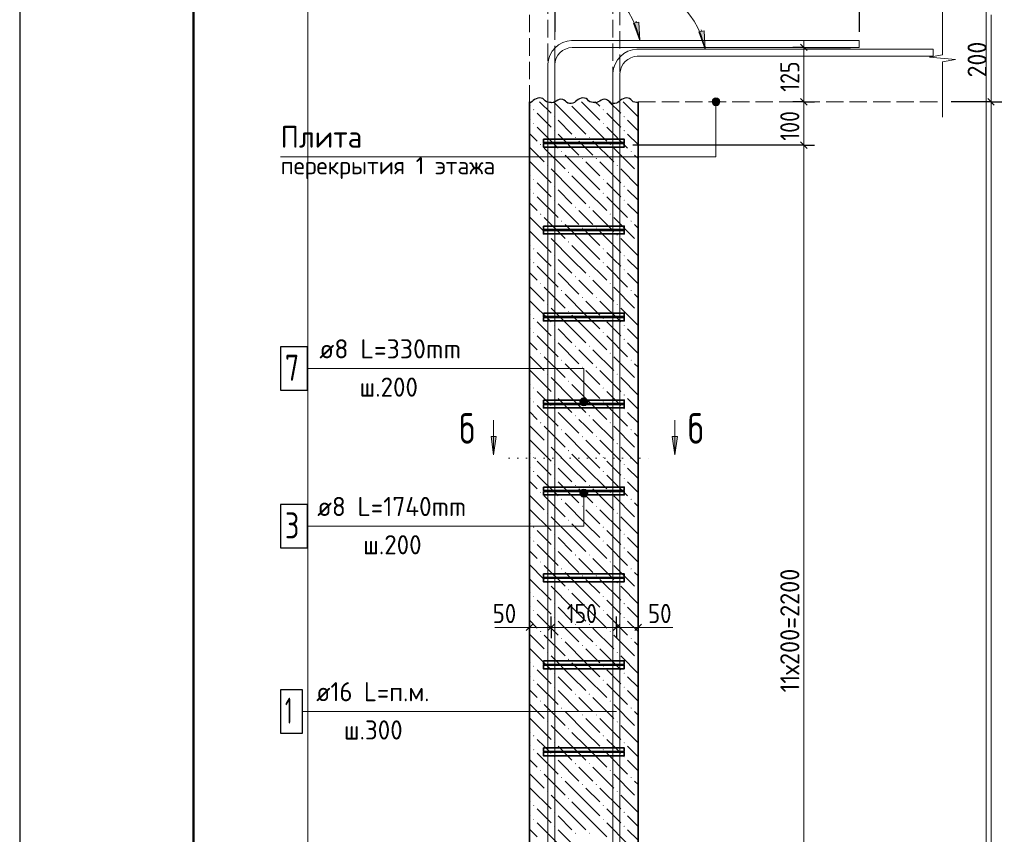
# Model space of a CAD drawing. Header units: millimetres. Extents: x 0 to 42000, y 0 to 29700.
# Tile 5 of 12: x 0 to 11320, y 15527 to 24895. Entities that reach past the tile are written whole.
import ezdxf

# ---------------------------------------------------------------- set-up
doc = ezdxf.new("R2010")
doc.units = ezdxf.units.MM
doc.linetypes.add('______2', pattern=[270, 200, -70])
doc.linetypes.add('______9', pattern=[100, 0, -100])
for name, color, linetype, lineweight in [('S1 Продольная арматура', 52, 'Continuous', 25), ('Standard', 7, 'Continuous', 25), ('ЖБ Перекрытие верхний уровень', 7, 'Continuous', 18), ('Затяжка', 52, 'Continuous', 25), ('Позиционная метка диаметр_ шаг', 7, 'Continuous', 13), ('Позиционная метка линия выноска', 7, 'Continuous', 13), ('Примечания', 7, 'Continuous', 13), ('Размерная выноска', 7, 'Continuous', 13), ('Размерная линия_ общее', 7, 'Continuous', 13), ('Узлы символ', 7, 'Continuous', 25), ('Хомут', 52, 'Continuous', 25)]:
    doc.layers.add(name, color=color, linetype=linetype, lineweight=lineweight)
doc.layers.add('ЖБ Пилон', color=7, linetype='______2', lineweight=13, true_color=0xa0a0a0)
doc.styles.add('ISOCPEUR', font='txt')

msp = doc.modelspace()

# ---------------------------------------------------------------- hatches: boundary and pattern name
at = {"layer": 'ЖБ Пилон', "linetype": 'Continuous', "lineweight": 18, "transparency": 33554687}
for points in [[(6303, 23939), (6310, 23946), (6316, 23939), (6310, 23933)], [(7103, 23939), (7110, 23946), (7111, 23944), (7111, 23934), (7110, 23933)], [(5903, 23859), (5910, 23866), (5916, 23859), (5910, 23853)], [(6143, 23779), (6150, 23786), (6156, 23779), (6150, 23773)], [(6703, 23859), (6710, 23866), (6716, 23859), (6710, 23853)], [(6943, 23779), (6950, 23786), (6956, 23779), (6950, 23773)], [(5903, 23699), (5910, 23706), (5916, 23699), (5910, 23693)], [(6703, 23699), (6710, 23706), (6716, 23699), (6710, 23693)], [(6143, 23619), (6150, 23626), (6156, 23619), (6150, 23613)], [(6943, 23619), (6950, 23626), (6956, 23619), (6950, 23613)], [(5983, 23459), (5990, 23466), (5996, 23459), (5990, 23453)], [(6383, 23539), (6390, 23546), (6396, 23539), (6390, 23533)], [(6543, 23539), (6550, 23546), (6556, 23539), (6550, 23533)], [(6783, 23459), (6790, 23466), (6796, 23459), (6790, 23453)], [(6223, 23379), (6230, 23386), (6236, 23379), (6230, 23373)], [(7023, 23379), (7030, 23386), (7036, 23379), (7030, 23373)], [(6063, 23219), (6070, 23226), (6076, 23219), (6070, 23213)], [(6463, 23299), (6470, 23306), (6476, 23299), (6470, 23293)], [(6623, 23299), (6630, 23306), (6636, 23299), (6630, 23293)], [(6863, 23219), (6870, 23226), (6876, 23219), (6870, 23213)], [(6303, 23139), (6310, 23146), (6316, 23139), (6310, 23133)], [(7103, 23139), (7110, 23146), (7111, 23144), (7111, 23134), (7110, 23133)], [(5903, 23059), (5910, 23066), (5916, 23059), (5910, 23053)], [(6143, 22979), (6150, 22986), (6156, 22979), (6150, 22973)], [(6703, 23059), (6710, 23066), (6716, 23059), (6710, 23053)], [(6943, 22979), (6950, 22986), (6956, 22979), (6950, 22973)], [(5903, 22899), (5910, 22906), (5916, 22899), (5910, 22893)], [(6703, 22899), (6710, 22906), (6716, 22899), (6710, 22893)], [(6143, 22819), (6150, 22826), (6156, 22819), (6150, 22813)], [(6943, 22819), (6950, 22826), (6956, 22819), (6950, 22813)], [(5983, 22659), (5990, 22666), (5996, 22659), (5990, 22653)], [(6383, 22739), (6390, 22746), (6396, 22739), (6390, 22733)], [(6543, 22739), (6550, 22746), (6556, 22739), (6550, 22733)], [(6783, 22659), (6790, 22666), (6796, 22659), (6790, 22653)], [(6223, 22579), (6230, 22586), (6236, 22579), (6230, 22573)], [(7023, 22579), (7030, 22586), (7036, 22579), (7030, 22573)], [(6063, 22419), (6070, 22426), (6076, 22419), (6070, 22413)], [(6463, 22499), (6470, 22506), (6476, 22499), (6470, 22493)], [(6623, 22499), (6630, 22506), (6636, 22499), (6630, 22493)], [(6863, 22419), (6870, 22426), (6876, 22419), (6870, 22413)], [(6303, 22339), (6310, 22346), (6316, 22339), (6310, 22333)], [(7103, 22339), (7110, 22346), (7111, 22344), (7111, 22334), (7110, 22333)], [(5903, 22259), (5910, 22266), (5916, 22259), (5910, 22253)], [(6703, 22259), (6710, 22266), (6716, 22259), (6710, 22253)], [(5903, 22099), (5910, 22106), (5916, 22099), (5910, 22093)], [(6143, 22179), (6150, 22186), (6156, 22179), (6150, 22173)], [(6703, 22099), (6710, 22106), (6716, 22099), (6710, 22093)], [(6943, 22179), (6950, 22186), (6956, 22179), (6950, 22173)], [(6143, 22019), (6150, 22026), (6156, 22019), (6150, 22013)], [(6943, 22019), (6950, 22026), (6956, 22019), (6950, 22013)], [(5983, 21859), (5990, 21866), (5996, 21859), (5990, 21853)], [(6383, 21939), (6390, 21946), (6396, 21939), (6390, 21933)], [(6543, 21939), (6550, 21946), (6556, 21939), (6550, 21933)], [(6783, 21859), (6790, 21866), (6796, 21859), (6790, 21853)], [(6223, 21779), (6230, 21786), (6236, 21779), (6230, 21773)], [(7023, 21779), (7030, 21786), (7036, 21779), (7030, 21773)], [(6063, 21619), (6070, 21626), (6076, 21619), (6070, 21613)], [(6463, 21699), (6470, 21706), (6476, 21699), (6470, 21693)], [(6623, 21699), (6630, 21706), (6636, 21699), (6630, 21693)], [(6863, 21619), (6870, 21626), (6876, 21619), (6870, 21613)], [(6303, 21539), (6310, 21546), (6316, 21539), (6310, 21533)], [(7103, 21539), (7110, 21546), (7111, 21544), (7111, 21534), (7110, 21533)], [(5903, 21459), (5910, 21466), (5916, 21459), (5910, 21453)], [(6703, 21459), (6710, 21466), (6716, 21459), (6710, 21453)], [(5903, 21299), (5910, 21306), (5916, 21299), (5910, 21293)], [(6143, 21379), (6150, 21386), (6156, 21379), (6150, 21373)], [(6703, 21299), (6710, 21306), (6716, 21299), (6710, 21293)], [(6943, 21379), (6950, 21386), (6956, 21379), (6950, 21373)], [(6143, 21219), (6150, 21226), (6156, 21219), (6150, 21213)], [(6943, 21219), (6950, 21226), (6956, 21219), (6950, 21213)], [(5983, 21059), (5990, 21066), (5996, 21059), (5990, 21053)], [(6383, 21139), (6390, 21146), (6396, 21139), (6390, 21133)], [(6543, 21139), (6550, 21146), (6556, 21139), (6550, 21133)], [(6783, 21059), (6790, 21066), (6796, 21059), (6790, 21053)], [(6223, 20979), (6230, 20986), (6236, 20979), (6230, 20973)], [(7023, 20979), (7030, 20986), (7036, 20979), (7030, 20973)], [(6463, 20899), (6470, 20906), (6476, 20899), (6470, 20893)], [(6623, 20899), (6630, 20906), (6636, 20899), (6630, 20893)], [(6063, 20819), (6070, 20826), (6076, 20819), (6070, 20813)], [(6303, 20739), (6310, 20746), (6316, 20739), (6310, 20733)], [(6863, 20819), (6870, 20826), (6876, 20819), (6870, 20813)], [(7103, 20739), (7110, 20746), (7111, 20744), (7111, 20734), (7110, 20733)], [(5903, 20659), (5910, 20666), (5916, 20659), (5910, 20653)], [(6703, 20659), (6710, 20666), (6716, 20659), (6710, 20653)], [(5903, 20499), (5910, 20506), (5916, 20499), (5910, 20493)], [(6143, 20579), (6150, 20586), (6156, 20579), (6150, 20573)], [(6703, 20499), (6710, 20506), (6716, 20499), (6710, 20493)], [(6943, 20579), (6950, 20586), (6956, 20579), (6950, 20573)], [(6143, 20419), (6150, 20426), (6156, 20419), (6150, 20413)], [(6943, 20419), (6950, 20426), (6956, 20419), (6950, 20413)], [(5983, 20259), (5990, 20266), (5996, 20259), (5990, 20253)], [(6383, 20339), (6390, 20346), (6396, 20339), (6390, 20333)], [(6543, 20339), (6550, 20346), (6556, 20339), (6550, 20333)], [(6783, 20259), (6790, 20266), (6796, 20259), (6790, 20253)], [(6223, 20179), (6230, 20186), (6236, 20179), (6230, 20173)], [(7023, 20179), (7030, 20186), (7036, 20179), (7030, 20173)], [(6463, 20099), (6470, 20106), (6476, 20099), (6470, 20093)], [(6623, 20099), (6630, 20106), (6636, 20099), (6630, 20093)], [(6063, 20019), (6070, 20026), (6076, 20019), (6070, 20013)], [(6303, 19939), (6310, 19946), (6316, 19939), (6310, 19933)], [(6863, 20019), (6870, 20026), (6876, 20019), (6870, 20013)], [(7103, 19939), (7110, 19946), (7111, 19944), (7111, 19934), (7110, 19933)], [(5903, 19859), (5910, 19866), (5916, 19859), (5910, 19853)], [(6703, 19859), (6710, 19866), (6716, 19859), (6710, 19853)], [(5903, 19699), (5910, 19706), (5916, 19699), (5910, 19693)], [(6143, 19779), (6150, 19786), (6156, 19779), (6150, 19773)], [(6703, 19699), (6710, 19706), (6716, 19699), (6710, 19693)], [(6943, 19779), (6950, 19786), (6956, 19779), (6950, 19773)], [(6143, 19619), (6150, 19626), (6156, 19619), (6150, 19613)], [(6943, 19619), (6950, 19626), (6956, 19619), (6950, 19613)], [(6383, 19539), (6390, 19546), (6396, 19539), (6390, 19533)], [(6543, 19539), (6550, 19546), (6556, 19539), (6550, 19533)], [(5983, 19459), (5990, 19466), (5996, 19459), (5990, 19453)], [(6223, 19379), (6230, 19386), (6236, 19379), (6230, 19373)], [(6783, 19459), (6790, 19466), (6796, 19459), (6790, 19453)], [(7023, 19379), (7030, 19386), (7036, 19379), (7030, 19373)], [(6463, 19299), (6470, 19306), (6476, 19299), (6470, 19293)], [(6623, 19299), (6630, 19306), (6636, 19299), (6630, 19293)], [(6063, 19219), (6070, 19226), (6076, 19219), (6070, 19213)], [(6303, 19139), (6310, 19146), (6316, 19139), (6310, 19133)], [(6863, 19219), (6870, 19226), (6876, 19219), (6870, 19213)], [(7103, 19139), (7110, 19146), (7111, 19144), (7111, 19134), (7110, 19133)], [(5903, 19059), (5910, 19066), (5916, 19059), (5910, 19053)], [(6703, 19059), (6710, 19066), (6716, 19059), (6710, 19053)], [(5903, 18899), (5910, 18906), (5916, 18899), (5910, 18893)], [(6143, 18979), (6150, 18986), (6156, 18979), (6150, 18973)], [(6703, 18899), (6710, 18906), (6716, 18899), (6710, 18893)], [(6943, 18979), (6950, 18986), (6956, 18979), (6950, 18973)], [(6143, 18819), (6150, 18826), (6156, 18819), (6150, 18813)], [(6943, 18819), (6950, 18826), (6956, 18819), (6950, 18813)], [(6383, 18739), (6390, 18746), (6396, 18739), (6390, 18733)], [(6543, 18739), (6550, 18746), (6556, 18739), (6550, 18733)], [(5983, 18659), (5990, 18666), (5996, 18659), (5990, 18653)], [(6223, 18579), (6230, 18586), (6236, 18579), (6230, 18573)], [(6783, 18659), (6790, 18666), (6796, 18659), (6790, 18653)], [(7023, 18579), (7030, 18586), (7036, 18579), (7030, 18573)], [(6463, 18499), (6470, 18506), (6476, 18499), (6470, 18493)], [(6623, 18499), (6630, 18506), (6636, 18499), (6630, 18493)], [(6063, 18419), (6070, 18426), (6076, 18419), (6070, 18413)], [(6303, 18339), (6310, 18346), (6316, 18339), (6310, 18333)], [(6863, 18419), (6870, 18426), (6876, 18419), (6870, 18413)], [(7103, 18339), (7110, 18346), (7111, 18344), (7111, 18334), (7110, 18333)], [(5903, 18259), (5910, 18266), (5916, 18259), (5910, 18253)], [(6703, 18259), (6710, 18266), (6716, 18259), (6710, 18253)], [(6143, 18179), (6150, 18186), (6156, 18179), (6150, 18173)], [(6943, 18179), (6950, 18186), (6956, 18179), (6950, 18173)], [(5903, 18099), (5910, 18106), (5916, 18099), (5910, 18093)], [(6143, 18019), (6150, 18026), (6156, 18019), (6150, 18013)], [(6703, 18099), (6710, 18106), (6716, 18099), (6710, 18093)], [(6943, 18019), (6950, 18026), (6956, 18019), (6950, 18013)], [(6383, 17939), (6390, 17946), (6396, 17939), (6390, 17933)], [(6543, 17939), (6550, 17946), (6556, 17939), (6550, 17933)], [(5983, 17859), (5990, 17866), (5996, 17859), (5990, 17853)], [(6223, 17779), (6230, 17786), (6236, 17779), (6230, 17773)], [(6783, 17859), (6790, 17866), (6796, 17859), (6790, 17853)], [(7023, 17779), (7030, 17786), (7036, 17779), (7030, 17773)], [(6463, 17699), (6470, 17706), (6476, 17699), (6470, 17693)], [(6623, 17699), (6630, 17706), (6636, 17699), (6630, 17693)], [(6063, 17619), (6070, 17626), (6076, 17619), (6070, 17613)], [(6863, 17619), (6870, 17626), (6876, 17619), (6870, 17613)], [(5903, 17459), (5910, 17466), (5916, 17459), (5910, 17453)], [(6303, 17539), (6310, 17546), (6316, 17539), (6310, 17533)], [(6703, 17459), (6710, 17466), (6716, 17459), (6710, 17453)], [(7103, 17539), (7110, 17546), (7111, 17544), (7111, 17534), (7110, 17533)], [(6143, 17379), (6150, 17386), (6156, 17379), (6150, 17373)], [(6943, 17379), (6950, 17386), (6956, 17379), (6950, 17373)], [(5903, 17299), (5910, 17306), (5916, 17299), (5910, 17293)], [(6143, 17219), (6150, 17226), (6156, 17219), (6150, 17213)], [(6703, 17299), (6710, 17306), (6716, 17299), (6710, 17293)], [(6943, 17219), (6950, 17226), (6956, 17219), (6950, 17213)], [(6383, 17139), (6390, 17146), (6396, 17139), (6390, 17133)], [(6543, 17139), (6550, 17146), (6556, 17139), (6550, 17133)], [(5983, 17059), (5990, 17066), (5996, 17059), (5990, 17053)], [(6223, 16979), (6230, 16986), (6236, 16979), (6230, 16973)], [(6783, 17059), (6790, 17066), (6796, 17059), (6790, 17053)], [(7023, 16979), (7030, 16986), (7036, 16979), (7030, 16973)], [(6463, 16899), (6470, 16906), (6476, 16899), (6470, 16893)], [(6623, 16899), (6630, 16906), (6636, 16899), (6630, 16893)], [(6063, 16819), (6070, 16826), (6076, 16819), (6070, 16813)], [(6863, 16819), (6870, 16826), (6876, 16819), (6870, 16813)], [(5903, 16659), (5910, 16666), (5916, 16659), (5910, 16653)], [(6303, 16739), (6310, 16746), (6316, 16739), (6310, 16733)], [(6703, 16659), (6710, 16666), (6716, 16659), (6710, 16653)], [(7103, 16739), (7110, 16746), (7111, 16744), (7111, 16734), (7110, 16733)], [(6143, 16579), (6150, 16586), (6156, 16579), (6150, 16573)], [(6943, 16579), (6950, 16586), (6956, 16579), (6950, 16573)], [(5903, 16499), (5910, 16506), (5916, 16499), (5910, 16493)], [(6143, 16419), (6150, 16426), (6156, 16419), (6150, 16413)], [(6703, 16499), (6710, 16506), (6716, 16499), (6710, 16493)], [(6943, 16419), (6950, 16426), (6956, 16419), (6950, 16413)], [(6383, 16339), (6390, 16346), (6396, 16339), (6390, 16333)], [(6543, 16339), (6550, 16346), (6556, 16339), (6550, 16333)], [(5983, 16259), (5990, 16266), (5996, 16259), (5990, 16253)], [(6783, 16259), (6790, 16266), (6796, 16259), (6790, 16253)], [(6223, 16179), (6230, 16186), (6236, 16179), (6230, 16173)], [(6463, 16099), (6470, 16106), (6476, 16099), (6470, 16093)], [(6623, 16099), (6630, 16106), (6636, 16099), (6630, 16093)], [(7023, 16179), (7030, 16186), (7036, 16179), (7030, 16173)], [(6063, 16019), (6070, 16026), (6076, 16019), (6070, 16013)], [(6863, 16019), (6870, 16026), (6876, 16019), (6870, 16013)], [(5903, 15859), (5910, 15866), (5916, 15859), (5910, 15853)], [(6303, 15939), (6310, 15946), (6316, 15939), (6310, 15933)], [(6703, 15859), (6710, 15866), (6716, 15859), (6710, 15853)], [(7103, 15939), (7110, 15946), (7111, 15944), (7111, 15934), (7110, 15933)], [(6143, 15779), (6150, 15786), (6156, 15779), (6150, 15773)], [(6943, 15779), (6950, 15786), (6956, 15779), (6950, 15773)], [(5903, 15699), (5910, 15706), (5916, 15699), (5910, 15693)], [(6143, 15619), (6150, 15626), (6156, 15619), (6150, 15613)], [(6703, 15699), (6710, 15706), (6716, 15699), (6710, 15693)], [(6943, 15619), (6950, 15626), (6956, 15619), (6950, 15613)], [(6383, 15539), (6390, 15546), (6396, 15539), (6390, 15533)], [(6543, 15539), (6550, 15546), (6556, 15539), (6550, 15533)]]:
    msp.add_hatch(color=7, dxfattribs=at).paths.add_polyline_path(points, flags=16)
at = {"layer": 'Позиционная метка линия выноска', "linetype": 'Continuous', "lineweight": 13, "transparency": 33554687}
for points in [[(8044, 23974), (7966, 23974), (7960, 23951)], [(8044, 23974), (7960, 23951), (8050, 23951)], [(8050, 23951), (7960, 23951), (7966, 23929)], [(8027, 23990), (7982, 23990), (7966, 23974)], [(8027, 23990), (7966, 23974), (8044, 23974)], [(8050, 23951), (7966, 23929), (8044, 23929)], [(8044, 23929), (7966, 23929), (7982, 23913)], [(7982, 23990), (8027, 23990), (8005, 23996)], [(8044, 23929), (7982, 23913), (8027, 23913)], [(8027, 23913), (7982, 23913), (8005, 23906)], [(6525, 20524), (6448, 20524), (6441, 20501)], [(6525, 20524), (6441, 20501), (6531, 20501)], [(6531, 20501), (6441, 20501), (6448, 20479)], [(6509, 20540), (6464, 20540), (6448, 20524)], [(6509, 20540), (6448, 20524), (6525, 20524)], [(6531, 20501), (6448, 20479), (6525, 20479)], [(6464, 20540), (6509, 20540), (6486, 20546)], [(6525, 20479), (6448, 20479), (6464, 20463)], [(6525, 20479), (6464, 20463), (6509, 20463)], [(6509, 20463), (6464, 20463), (6486, 20456)], [(6441, 19451), (6531, 19451), (6525, 19474)], [(6441, 19451), (6525, 19474), (6448, 19474)], [(6448, 19474), (6525, 19474), (6509, 19490)], [(6448, 19474), (6509, 19490), (6464, 19490)], [(6464, 19490), (6509, 19490), (6486, 19496)], [(6448, 19429), (6531, 19451), (6441, 19451)], [(6448, 19429), (6525, 19429), (6531, 19451)], [(6464, 19413), (6525, 19429), (6448, 19429)], [(6464, 19413), (6509, 19413), (6525, 19429)], [(6509, 19413), (6464, 19413), (6486, 19406)]]:
    msp.add_hatch(color=7, dxfattribs=at).paths.add_polyline_path(points)
at = {"layer": 'Примечания', "linetype": 'Continuous', "lineweight": 13, "transparency": 33554687}
for points in [[(7118, 24868), (7131, 24656), (7059, 24856)], [(7868, 24768), (7881, 24556), (7809, 24756)]]:
    msp.add_hatch(color=7, dxfattribs=at).paths.add_polyline_path(points, flags=16)
at = {"layer": 'Узлы символ', "linetype": 'Continuous', "lineweight": 13, "transparency": 33554687}
for points in [[(5479, 20101), (5449, 19891), (5419, 20101)], [(7563, 20101), (7533, 19891), (7503, 20101)]]:
    msp.add_hatch(color=7, dxfattribs=at).paths.add_polyline_path(points, flags=16)

# ---------------------------------------------------------------- linework, layer by layer
at = {"layer": 'S1 Продольная арматура', "color": 7, "linetype": 'Continuous', "lineweight": 18, "transparency": 33554687}
for points in [[(6071, 6051), (6071, 24382), (6078, 24432), (6096, 24484), (6123, 24532), (6156, 24572), (6195, 24605), (6243, 24632), (6296, 24649), (6346, 24656), (9651, 24656), (9651, 24576), (6351, 24576), (6314, 24571), (6276, 24558), (6241, 24539), (6212, 24515), (6189, 24487), (6169, 24452), (6157, 24414), (6151, 24376), (6151, 6051), (6071, 6051)], [(6071, 6051), (6071, 24382), (6078, 24432), (6096, 24484), (6123, 24532), (6156, 24572), (6195, 24605), (6243, 24632), (6296, 24649), (6346, 24656), (9651, 24656), (9651, 24576), (6351, 24576), (6314, 24571), (6276, 24558), (6241, 24539), (6212, 24515), (6189, 24487), (6169, 24452), (6157, 24414), (6151, 24376), (6151, 6051), (6071, 6051)], [(6071, 6051), (6071, 24382), (6078, 24432), (6096, 24484), (6123, 24532), (6156, 24572), (6195, 24605), (6243, 24632), (6296, 24649), (6346, 24656), (9651, 24656), (9651, 24576), (6351, 24576), (6314, 24571), (6276, 24558), (6241, 24539), (6212, 24515), (6189, 24487), (6169, 24452), (6157, 24414), (6151, 24376), (6151, 6051), (6071, 6051)], [(6071, 6051), (6071, 24382), (6078, 24432), (6096, 24484), (6123, 24532), (6156, 24572), (6195, 24605), (6243, 24632), (6296, 24649), (6346, 24656), (9651, 24656), (9651, 24576), (6351, 24576), (6314, 24571), (6276, 24558), (6241, 24539), (6212, 24515), (6189, 24487), (6169, 24452), (6157, 24414), (6151, 24376), (6151, 6051), (6071, 6051)], [(6821, 6051), (6821, 24282), (6828, 24332), (6846, 24384), (6873, 24432), (6906, 24472), (6945, 24505), (6993, 24532), (7046, 24549), (7096, 24556), (10501, 24556), (10501, 24476), (7101, 24476), (7064, 24471), (7026, 24458), (6991, 24439), (6962, 24415), (6939, 24387), (6919, 24352), (6907, 24314), (6901, 24276), (6901, 6051), (6821, 6051)], [(6821, 6051), (6821, 24282), (6828, 24332), (6846, 24384), (6873, 24432), (6906, 24472), (6945, 24505), (6993, 24532), (7046, 24549), (7096, 24556), (10501, 24556), (10501, 24476), (7101, 24476), (7064, 24471), (7026, 24458), (6991, 24439), (6962, 24415), (6939, 24387), (6919, 24352), (6907, 24314), (6901, 24276), (6901, 6051), (6821, 6051)], [(6821, 6051), (6821, 24282), (6828, 24332), (6846, 24384), (6873, 24432), (6906, 24472), (6945, 24505), (6993, 24532), (7046, 24549), (7096, 24556), (10501, 24556), (10501, 24476), (7101, 24476), (7064, 24471), (7026, 24458), (6991, 24439), (6962, 24415), (6939, 24387), (6919, 24352), (6907, 24314), (6901, 24276), (6901, 6051), (6821, 6051)], [(6821, 6051), (6821, 24282), (6828, 24332), (6846, 24384), (6873, 24432), (6906, 24472), (6945, 24505), (6993, 24532), (7046, 24549), (7096, 24556), (10501, 24556), (10501, 24476), (7101, 24476), (7064, 24471), (7026, 24458), (6991, 24439), (6962, 24415), (6939, 24387), (6919, 24352), (6907, 24314), (6901, 24276), (6901, 6051), (6821, 6051)]]:
    msp.add_lwpolyline(points, dxfattribs=at)
at = {"layer": 'S1 Продольная арматура', "color": 7, "linetype": 'Continuous', "lineweight": 25, "transparency": 33554687}
msp.add_lwpolyline([(3000, 16689), (3250, 16689), (3250, 17189), (3000, 17189), (3000, 16689)], dxfattribs=at)
at = {"layer": 'Standard', "color": 7, "linetype": 'Continuous', "lineweight": 25, "transparency": 33554687}
for p, q in [((2000, 29200), (2000, 1058)), ((5824, 17869), (5899, 17944)), ((6074, 17869), (6149, 17944)), ((6824, 17869), (6899, 17944)), ((7074, 17869), (7149, 17944))]:
    msp.add_line(p, q, dxfattribs=at)
at = {"layer": 'Standard', "color": 7, "linetype": 'Continuous', "lineweight": -3, "transparency": 33554687}
for p, q in [((5861, 17906), (5861, 18031)), ((6111, 17906), (6111, 18031)), ((6861, 17906), (6861, 18031)), ((7111, 17906), (7111, 18031)), ((5861, 17906), (5861, 17781)), ((5861, 17906), (5861, 17906)), ((6111, 17906), (6111, 17781)), ((6111, 17906), (6111, 17906)), ((6861, 17906), (6861, 17781)), ((6861, 17906), (6861, 17906)), ((7111, 17906), (7111, 17781)), ((7111, 17906), (7111, 17906))]:
    msp.add_line(p, q, dxfattribs=at)
at = {"layer": 'Standard', "color": 7, "linetype": 'Continuous', "lineweight": 13, "transparency": 33554687}
for p, q in [((5861, 17906), (5786, 17906)), ((5861, 17906), (6111, 17906)), ((6111, 17906), (6861, 17906)), ((6861, 17906), (7111, 17906)), ((7111, 17906), (7186, 17906))]:
    msp.add_line(p, q, dxfattribs=at)
at = {"layer": 'Standard', "color": 7, "linetype": 'Continuous', "lineweight": 25, "transparency": 33554687}
msp.add_lwpolyline([(0, 0), (42000, 0), (42000, 29700), (0, 29700), (0, 0)], close=True, dxfattribs=at)
at = {"layer": 'Standard', "color": 7, "linetype": 'Continuous', "lineweight": 50, "transparency": 33554687}
msp.add_lwpolyline([(2000, 29200), (41500, 29200), (41500, 500), (2000, 500), (2000, 29200)], close=True, dxfattribs=at)
at = {"layer": 'Standard', "color": 7, "linetype": 'Continuous', "lineweight": 13, "transparency": 33554687}
msp.add_lwpolyline([(23000, 29200), (2000, 29200), (2000, 500), (23000, 500), (23000, 29200)], dxfattribs=at)
at = {"layer": 'Standard', "color": 254, "linetype": 'Continuous', "lineweight": 13, "true_color": 0xc4c4ff, "transparency": 33554687}
msp.add_lwpolyline([(3311, 3051), (11111, 3051), (11111, 28664), (3311, 28664), (3311, 3051)], dxfattribs=at)
at = {"layer": 'ЖБ Перекрытие верхний уровень', "color": 7, "linetype": '______2', "lineweight": 18, "transparency": 33554687}
for p, q in [((5861, 24951), (5861, 23951)), ((7111, 23951), (10611, 23951))]:
    msp.add_line(p, q, dxfattribs=at)
at = {"layer": 'ЖБ Пилон', "color": 7, "linetype": 'Continuous', "lineweight": 35, "transparency": 33554687}
for p, q in [((5861, 23951), (5861, 6051)), ((7111, 6051), (7111, 23951))]:
    msp.add_line(p, q, dxfattribs=at)
at = {"layer": 'ЖБ Пилон', "color": 9, "linetype": 'Continuous', "lineweight": 18, "true_color": 0xc7c7c7, "transparency": 33554687}
for p, q in [((5861, 23908), (5870, 23899)), ((5978, 23951), (6110, 23819)), ((6350, 23739), (6138, 23951)), ((6350, 23899), (6510, 23739)), ((6510, 23899), (6458, 23951)), ((6510, 23899), (6670, 23739)), ((6618, 23951), (6670, 23899)), ((6778, 23951), (6910, 23819)), ((7111, 23778), (6938, 23951)), ((6030, 23739), (5950, 23819)), ((6830, 23739), (6750, 23819)), ((5861, 23748), (5870, 23739)), ((6110, 23659), (6030, 23739)), ((6190, 23739), (6350, 23579)), ((6350, 23739), (6510, 23579)), ((6510, 23739), (6750, 23499)), ((6910, 23659), (6830, 23739)), ((6990, 23739), (7111, 23618)), ((5861, 23588), (5950, 23499)), ((5950, 23659), (6190, 23419)), ((6190, 23579), (6430, 23339)), ((6750, 23659), (6990, 23419)), ((6990, 23579), (7111, 23458)), ((6510, 23419), (6430, 23499)), ((6590, 23499), (6830, 23259)), ((5861, 23428), (6030, 23259)), ((6030, 23419), (6270, 23179)), ((6510, 23099), (6270, 23339)), ((6590, 23339), (6510, 23419)), ((6830, 23419), (7070, 23179)), ((7111, 23298), (7070, 23339)), ((5870, 23259), (6110, 23019)), ((6510, 23259), (6670, 23099)), ((6670, 23259), (6910, 23019)), ((5861, 23108), (5870, 23099)), ((6350, 22939), (6110, 23179)), ((6350, 23099), (6510, 22939)), ((6510, 23099), (6670, 22939)), ((7111, 22978), (6910, 23179)), ((6030, 22939), (5950, 23019)), ((6830, 22939), (6750, 23019)), ((5861, 22948), (5870, 22939)), ((6110, 22859), (6030, 22939)), ((6190, 22939), (6350, 22779)), ((6350, 22939), (6510, 22779)), ((6510, 22939), (6750, 22699)), ((6910, 22859), (6830, 22939)), ((6990, 22939), (7111, 22818)), ((5861, 22788), (5950, 22699)), ((5950, 22859), (6190, 22619)), ((6190, 22779), (6430, 22539)), ((6750, 22859), (6990, 22619)), ((6990, 22779), (7111, 22658)), ((6510, 22619), (6430, 22699)), ((6590, 22699), (6830, 22459)), ((5861, 22628), (6030, 22459)), ((6030, 22619), (6270, 22379)), ((6510, 22299), (6270, 22539)), ((6590, 22539), (6510, 22619)), ((6830, 22619), (7070, 22379)), ((7111, 22498), (7070, 22539)), ((5870, 22459), (6110, 22219)), ((6510, 22459), (6670, 22299)), ((6670, 22459), (6910, 22219)), ((5861, 22308), (5870, 22299)), ((6350, 22139), (6110, 22379)), ((7111, 22178), (6910, 22379)), ((6030, 22139), (5950, 22219)), ((6350, 22299), (6510, 22139)), ((6510, 22299), (6670, 22139)), ((6830, 22139), (6750, 22219)), ((5861, 22148), (5870, 22139)), ((6110, 22059), (6030, 22139)), ((6190, 22139), (6350, 21979)), ((6350, 22139), (6510, 21979)), ((6510, 22139), (6750, 21899)), ((6910, 22059), (6830, 22139)), ((6990, 22139), (7111, 22018)), ((5861, 21988), (5950, 21899)), ((5950, 22059), (6190, 21819)), ((6190, 21979), (6430, 21739)), ((6750, 22059), (6990, 21819)), ((6990, 21979), (7111, 21858)), ((6510, 21819), (6430, 21899)), ((6590, 21899), (6830, 21659)), ((5861, 21828), (6030, 21659)), ((6030, 21819), (6270, 21579)), ((6510, 21499), (6270, 21739)), ((6590, 21739), (6510, 21819)), ((6830, 21819), (7070, 21579)), ((7111, 21698), (7070, 21739)), ((5870, 21659), (6110, 21419)), ((6510, 21659), (6670, 21499)), ((6670, 21659), (6910, 21419)), ((6350, 21339), (6110, 21579)), ((7111, 21378), (6910, 21579)), ((5861, 21508), (5870, 21499)), ((6030, 21339), (5950, 21419)), ((6350, 21499), (6510, 21339)), ((6510, 21499), (6670, 21339)), ((6830, 21339), (6750, 21419)), ((5861, 21348), (5870, 21339)), ((6110, 21259), (6030, 21339)), ((6190, 21339), (6350, 21179)), ((6350, 21339), (6510, 21179)), ((6510, 21339), (6750, 21099)), ((6910, 21259), (6830, 21339)), ((6990, 21339), (7111, 21218)), ((5861, 21188), (5950, 21099)), ((5950, 21259), (6190, 21019)), ((6190, 21179), (6430, 20939)), ((6750, 21259), (6990, 21019)), ((6990, 21179), (7111, 21058)), ((6510, 21019), (6430, 21099)), ((6590, 21099), (6830, 20859)), ((5861, 21028), (6030, 20859)), ((6030, 21019), (6270, 20779)), ((6590, 20939), (6510, 21019)), ((6830, 21019), (7070, 20779)), ((5870, 20859), (6110, 20619)), ((6510, 20699), (6270, 20939)), ((6510, 20859), (6670, 20699)), ((6670, 20859), (6910, 20619)), ((7111, 20898), (7070, 20939)), ((6350, 20539), (6110, 20779)), ((7111, 20578), (6910, 20779)), ((5861, 20708), (5870, 20699)), ((6030, 20539), (5950, 20619)), ((6350, 20699), (6510, 20539)), ((6510, 20699), (6670, 20539)), ((6830, 20539), (6750, 20619)), ((5861, 20548), (5870, 20539)), ((6110, 20459), (6030, 20539)), ((6190, 20539), (6350, 20379)), ((6350, 20539), (6510, 20379)), ((6510, 20539), (6750, 20299)), ((6910, 20459), (6830, 20539)), ((6990, 20539), (7111, 20418)), ((5861, 20388), (5950, 20299)), ((5950, 20459), (6190, 20219)), ((6190, 20379), (6430, 20139)), ((6750, 20459), (6990, 20219)), ((6990, 20379), (7111, 20258)), ((6510, 20219), (6430, 20299)), ((6590, 20299), (6830, 20059)), ((5861, 20228), (6030, 20059)), ((6030, 20219), (6270, 19979)), ((6590, 20139), (6510, 20219)), ((6830, 20219), (7070, 19979)), ((5870, 20059), (6110, 19819)), ((6510, 19899), (6270, 20139)), ((6510, 20059), (6670, 19899)), ((6670, 20059), (6910, 19819)), ((7111, 20098), (7070, 20139)), ((6350, 19739), (6110, 19979)), ((7111, 19778), (6910, 19979)), ((5861, 19908), (5870, 19899)), ((6030, 19739), (5950, 19819)), ((6350, 19899), (6510, 19739)), ((6510, 19899), (6670, 19739)), ((6830, 19739), (6750, 19819)), ((5861, 19748), (5870, 19739)), ((6110, 19659), (6030, 19739)), ((6190, 19739), (6350, 19579)), ((6350, 19739), (6510, 19579)), ((6510, 19739), (6750, 19499)), ((6910, 19659), (6830, 19739)), ((6990, 19739), (7111, 19618)), ((5861, 19588), (5950, 19499)), ((5950, 19659), (6190, 19419)), ((6750, 19659), (6990, 19419)), ((6190, 19579), (6430, 19339)), ((6510, 19419), (6430, 19499)), ((6590, 19499), (6830, 19259)), ((6990, 19579), (7111, 19458)), ((5861, 19428), (6030, 19259)), ((6030, 19419), (6270, 19179)), ((6590, 19339), (6510, 19419)), ((6830, 19419), (7070, 19179)), ((5870, 19259), (6110, 19019)), ((6510, 19099), (6270, 19339)), ((6510, 19259), (6670, 19099)), ((6670, 19259), (6910, 19019)), ((7111, 19298), (7070, 19339)), ((6350, 18939), (6110, 19179)), ((7111, 18978), (6910, 19179)), ((5861, 19108), (5870, 19099)), ((6030, 18939), (5950, 19019)), ((6350, 19099), (6510, 18939)), ((6510, 19099), (6670, 18939)), ((6830, 18939), (6750, 19019)), ((5861, 18948), (5870, 18939)), ((6110, 18859), (6030, 18939)), ((6190, 18939), (6350, 18779)), ((6350, 18939), (6510, 18779)), ((6510, 18939), (6750, 18699)), ((6910, 18859), (6830, 18939)), ((6990, 18939), (7111, 18818)), ((5950, 18859), (6190, 18619)), ((6750, 18859), (6990, 18619)), ((5861, 18788), (5950, 18699)), ((6190, 18779), (6430, 18539)), ((6510, 18619), (6430, 18699)), ((6590, 18699), (6830, 18459)), ((6990, 18779), (7111, 18658)), ((5861, 18628), (6030, 18459)), ((6030, 18619), (6270, 18379)), ((6590, 18539), (6510, 18619)), ((6830, 18619), (7070, 18379)), ((5870, 18459), (6110, 18219)), ((6510, 18299), (6270, 18539)), ((6510, 18459), (6670, 18299)), ((6670, 18459), (6910, 18219)), ((7111, 18498), (7070, 18539)), ((6350, 18139), (6110, 18379)), ((7111, 18178), (6910, 18379)), ((5861, 18308), (5870, 18299)), ((6350, 18299), (6510, 18139)), ((6510, 18299), (6670, 18139)), ((5861, 18148), (5870, 18139)), ((6030, 18139), (5950, 18219)), ((6110, 18059), (6030, 18139)), ((6190, 18139), (6350, 17979)), ((6350, 18139), (6510, 17979)), ((6510, 18139), (6750, 17899)), ((6830, 18139), (6750, 18219)), ((6910, 18059), (6830, 18139)), ((6990, 18139), (7111, 18018)), ((5950, 18059), (6190, 17819)), ((6750, 18059), (6990, 17819)), ((5861, 17988), (5950, 17899)), ((6190, 17979), (6430, 17739)), ((6510, 17819), (6430, 17899)), ((6590, 17899), (6830, 17659)), ((6990, 17979), (7111, 17858)), ((5861, 17828), (6030, 17659)), ((6030, 17819), (6270, 17579)), ((6590, 17739), (6510, 17819)), ((6830, 17819), (7070, 17579)), ((6510, 17499), (6270, 17739)), ((7111, 17698), (7070, 17739)), ((5870, 17659), (6110, 17419)), ((6350, 17339), (6110, 17579)), ((6510, 17659), (6670, 17499)), ((6670, 17659), (6910, 17419)), ((7111, 17378), (6910, 17579)), ((5861, 17508), (5870, 17499)), ((6350, 17499), (6510, 17339)), ((6510, 17499), (6670, 17339)), ((5861, 17348), (5870, 17339)), ((6030, 17339), (5950, 17419)), ((6110, 17259), (6030, 17339)), ((6190, 17339), (6350, 17179)), ((6350, 17339), (6510, 17179)), ((6510, 17339), (6750, 17099)), ((6830, 17339), (6750, 17419)), ((6910, 17259), (6830, 17339)), ((6990, 17339), (7111, 17218)), ((5950, 17259), (6190, 17019)), ((6750, 17259), (6990, 17019)), ((5861, 17188), (5950, 17099)), ((6190, 17179), (6430, 16939)), ((6510, 17019), (6430, 17099)), ((6590, 17099), (6830, 16859)), ((6990, 17179), (7111, 17058)), ((5861, 17028), (6030, 16859)), ((6030, 17019), (6270, 16779)), ((6590, 16939), (6510, 17019)), ((6830, 17019), (7070, 16779)), ((6510, 16699), (6270, 16939)), ((7111, 16898), (7070, 16939)), ((5870, 16859), (6110, 16619)), ((6350, 16539), (6110, 16779)), ((6510, 16859), (6670, 16699)), ((6670, 16859), (6910, 16619)), ((7111, 16578), (6910, 16779)), ((5861, 16708), (5870, 16699)), ((6350, 16699), (6510, 16539)), ((6510, 16699), (6670, 16539)), ((5861, 16548), (5870, 16539)), ((6030, 16539), (5950, 16619)), ((6110, 16459), (6030, 16539)), ((6190, 16539), (6350, 16379)), ((6350, 16539), (6510, 16379)), ((6510, 16539), (6750, 16299)), ((6830, 16539), (6750, 16619)), ((6910, 16459), (6830, 16539)), ((6990, 16539), (7111, 16418)), ((5950, 16459), (6190, 16219)), ((6750, 16459), (6990, 16219)), ((5861, 16388), (5950, 16299)), ((6190, 16379), (6430, 16139)), ((6990, 16379), (7111, 16258)), ((5861, 16228), (6030, 16059)), ((6030, 16219), (6270, 15979)), ((6510, 16219), (6430, 16299)), ((6590, 16139), (6510, 16219)), ((6590, 16299), (6830, 16059)), ((6830, 16219), (7070, 15979)), ((6510, 15899), (6270, 16139)), ((7111, 16098), (7070, 16139)), ((5870, 16059), (6110, 15819)), ((6350, 15739), (6110, 15979)), ((6510, 16059), (6670, 15899)), ((6670, 16059), (6910, 15819)), ((7111, 15778), (6910, 15979)), ((5861, 15908), (5870, 15899)), ((6350, 15899), (6510, 15739)), ((6510, 15899), (6670, 15739)), ((5861, 15748), (5870, 15739)), ((6030, 15739), (5950, 15819)), ((6110, 15659), (6030, 15739)), ((6190, 15739), (6350, 15579)), ((6350, 15739), (6510, 15579)), ((6510, 15739), (6750, 15499)), ((6830, 15739), (6750, 15819)), ((6910, 15659), (6830, 15739)), ((6990, 15739), (7111, 15618)), ((5950, 15659), (6190, 15419)), ((6750, 15659), (6990, 15419)), ((5861, 15588), (5950, 15499)), ((6190, 15579), (6430, 15339)), ((6990, 15579), (7111, 15458))]:
    msp.add_line(p, q, dxfattribs=at)
at = {"layer": 'Затяжка', "color": 7, "linetype": 'Continuous', "lineweight": 35, "transparency": 33554687}
for points in [[(6021, 23521), (6951, 23521), (6951, 23481), (6021, 23481), (6021, 23521)], [(6021, 23521), (6951, 23521), (6951, 23481), (6021, 23481), (6021, 23521)], [(6021, 22521), (6951, 22521), (6951, 22481), (6021, 22481), (6021, 22521)], [(6021, 22521), (6951, 22521), (6951, 22481), (6021, 22481), (6021, 22521)], [(6021, 21521), (6951, 21521), (6951, 21481), (6021, 21481), (6021, 21521)], [(6021, 21521), (6951, 21521), (6951, 21481), (6021, 21481), (6021, 21521)], [(6021, 20521), (6951, 20521), (6951, 20481), (6021, 20481), (6021, 20521)], [(6021, 20521), (6951, 20521), (6951, 20481), (6021, 20481), (6021, 20521)], [(6021, 19521), (6951, 19521), (6951, 19481), (6021, 19481), (6021, 19521)], [(6021, 19521), (6951, 19521), (6951, 19481), (6021, 19481), (6021, 19521)], [(6021, 18521), (6951, 18521), (6951, 18481), (6021, 18481), (6021, 18521)], [(6021, 18521), (6951, 18521), (6951, 18481), (6021, 18481), (6021, 18521)], [(6021, 17521), (6951, 17521), (6951, 17481), (6021, 17481), (6021, 17521)], [(6021, 17521), (6951, 17521), (6951, 17481), (6021, 17481), (6021, 17521)], [(6021, 16521), (6951, 16521), (6951, 16481), (6021, 16481), (6021, 16521)], [(6021, 16521), (6951, 16521), (6951, 16481), (6021, 16481), (6021, 16521)]]:
    msp.add_lwpolyline(points, dxfattribs=at)
at = {"layer": 'Затяжка', "color": 7, "linetype": 'Continuous', "lineweight": 25, "transparency": 33554687}
msp.add_lwpolyline([(3000, 20633), (3310, 20633), (3310, 21133), (3000, 21133), (3000, 20633)], dxfattribs=at)
at = {"layer": 'Позиционная метка линия выноска', "color": 7, "linetype": 'Continuous', "lineweight": 13, "transparency": 33554687}
for p, q in [((7960, 23951), (7960, 23951)), ((8005, 23996), (8005, 23996)), ((8005, 23906), (8005, 23906)), ((8050, 23951), (8050, 23951)), ((6441, 20501), (6441, 20501)), ((6486, 20546), (6486, 20546)), ((6531, 20501), (6531, 20501)), ((6486, 20456), (6486, 20456)), ((6486, 19496), (6486, 19496)), ((6441, 19451), (6441, 19451)), ((6486, 19406), (6486, 19406)), ((6531, 19451), (6531, 19451)), ((3257, 16939), (6861, 16939))]:
    msp.add_line(p, q, dxfattribs=at)
for points in [[(8005, 23951), (8005, 23318), (3000, 23318)], [(3310, 20883), (6486, 20883), (6486, 20501)], [(3310, 19070), (6486, 19070), (6486, 19451)]]:
    msp.add_lwpolyline(points, dxfattribs=at)
for centre in [(8005, 23951), (6486, 20501), (6486, 19451)]:
    msp.add_circle(centre, 45, dxfattribs=at)
at = {"layer": 'Примечания', "color": 7, "linetype": '______2', "lineweight": 13, "transparency": 33554687}
for p, q in [((6071, 26782), (6071, 24382)), ((6151, 24394), (6151, 26782)), ((6821, 26782), (6821, 24282)), ((6901, 24294), (6901, 26782))]:
    msp.add_line(p, q, dxfattribs=at)
at = {"layer": 'Примечания', "color": 7, "linetype": 'Continuous', "lineweight": 13, "transparency": 33554687}
for p, q in [((10611, 25126), (10611, 24492)), ((7059, 24856), (7118, 24868)), ((7131, 24656), (7059, 24856)), ((7089, 24862), (7086, 24877)), ((7118, 24868), (7131, 24656)), ((7809, 24756), (7868, 24768)), ((7881, 24556), (7809, 24756)), ((7839, 24762), (7836, 24777)), ((7868, 24768), (7881, 24556)), ((7131, 24656), (7131, 24656)), ((7131, 24656), (7131, 24656)), ((7131, 24656), (7131, 24656)), ((7881, 24556), (7881, 24556)), ((7881, 24556), (7881, 24556)), ((7881, 24556), (7881, 24556)), ((10611, 24492), (10461, 24465)), ((10461, 24465), (10761, 24438)), ((10761, 24438), (10611, 24411)), ((10611, 24411), (10611, 23776)), ((10611, 23776), (10611, 23776))]:
    msp.add_line(p, q, dxfattribs=at)
at = {"layer": 'Примечания', "color": 7, "linetype": 'Continuous', "lineweight": 25, "transparency": 33554687}
for points in [[(6111, 23942), (6093, 23942), (6073, 23945), (6055, 23952), (6040, 23963), (6028, 23976), (6013, 23987), (5995, 23993), (5975, 23997), (5956, 23993), (5938, 23986), (5920, 23978), (5905, 23967), (5891, 23955), (5877, 23944), (5861, 23935)], [(6611, 23942), (6593, 23942), (6573, 23945), (6555, 23952), (6540, 23963), (6528, 23976), (6513, 23987), (6495, 23993), (6475, 23997), (6456, 23993), (6438, 23986), (6420, 23978), (6405, 23967), (6391, 23955), (6377, 23944), (6360, 23935), (6341, 23930), (6321, 23931), (6302, 23936), (6287, 23947), (6274, 23959), (6260, 23971), (6243, 23979), (6223, 23981), (6204, 23976), (6186, 23969), (6169, 23960), (6152, 23952), (6135, 23944), (6115, 23940), (6111, 23940)], [(7111, 23942), (7093, 23942), (7073, 23945), (7055, 23952), (7040, 23963), (7028, 23976), (7013, 23987), (6995, 23993), (6975, 23997), (6956, 23993), (6938, 23986), (6920, 23978), (6905, 23967), (6891, 23955), (6877, 23944), (6860, 23935), (6841, 23930), (6821, 23931), (6802, 23936), (6787, 23947), (6774, 23959), (6760, 23971), (6743, 23979), (6723, 23981), (6704, 23976), (6686, 23969), (6669, 23960), (6652, 23952), (6635, 23944), (6615, 23940), (6611, 23940)]]:
    msp.add_lwpolyline(points, dxfattribs=at)
at = {"layer": 'Примечания', "color": 7, "linetype": 'Continuous', "lineweight": 13, "transparency": 33554687}
for centre in [(6151, 24455), (6901, 24355)]:
    msp.add_arc(centre, 1000, 11.603, 90, dxfattribs=at)
at = {"layer": 'Размерная выноска', "color": 7, "linetype": 'Continuous', "lineweight": 13, "transparency": 33554687}
for p, q in [((5861, 17906), (5461, 17906)), ((7511, 17906), (7111, 17906))]:
    msp.add_line(p, q, dxfattribs=at)
at = {"layer": 'Размерная линия_ общее', "color": 253, "linetype": 'Continuous', "lineweight": -3, "true_color": 0xa0a0a0, "transparency": 33554687}
for p, q in [((6151, 25876), (6151, 24756)), ((9651, 25876), (9651, 24756)), ((9014, 24576), (8889, 24576)), ((9014, 24576), (9139, 24576)), ((9014, 24576), (9551, 24576)), ((9014, 23951), (8889, 23951)), ((9014, 23951), (9139, 23951)), ((9014, 23951), (9014, 23951)), ((11168, 23951), (11043, 23951)), ((11168, 23951), (11293, 23951)), ((9014, 23451), (8889, 23451)), ((9014, 23451), (9139, 23451))]:
    msp.add_line(p, q, dxfattribs=at)
at = {"layer": 'Размерная линия_ общее', "color": 7, "linetype": 'Continuous', "lineweight": 13, "transparency": 33554687}
for p, q in [((11168, 24951), (11168, 23951)), ((9014, 24576), (9014, 24651)), ((9014, 23951), (9014, 24576)), ((9014, 23451), (9014, 23951)), ((11168, 23951), (11168, 6051)), ((9014, 12451), (9014, 23451))]:
    msp.add_line(p, q, dxfattribs=at)
at = {"layer": 'Размерная линия_ общее', "color": 7, "linetype": 'Continuous', "lineweight": 25, "transparency": 33554687}
for p, q in [((9052, 24539), (8977, 24614)), ((9052, 23914), (8977, 23989)), ((11130, 23989), (11205, 23914)), ((9052, 23414), (8977, 23489))]:
    msp.add_line(p, q, dxfattribs=at)
at = {"layer": 'Размерная линия_ общее', "color": 253, "linetype": 'Continuous', "lineweight": -3, "true_color": 0xa0a0a0, "transparency": 33554687}
for points in [[(11168, 23951), (11151, 23951), (11151, 23951), (11151, 23951), (11151, 23951), (10711, 23951)], [(9014, 23451), (8997, 23451), (8997, 23451), (8997, 23451), (8997, 23451), (7051, 23451)]]:
    msp.add_lwpolyline(points, dxfattribs=at)
at = {"layer": 'Узлы символ', "color": 7, "linetype": 'Continuous', "lineweight": 13, "transparency": 33554687}
for p, q in [((5449, 19891), (5449, 20291)), ((7533, 19891), (7533, 20291)), ((5449, 19891), (5419, 20101)), ((5419, 20101), (5479, 20101)), ((5449, 20101), (5449, 20116)), ((5479, 20101), (5449, 19891)), ((7533, 19891), (7503, 20101)), ((7503, 20101), (7563, 20101)), ((7533, 20101), (7533, 20116)), ((7563, 20101), (7533, 19891)), ((5449, 19891), (5449, 19891)), ((5449, 19891), (5449, 19891)), ((5449, 19891), (5449, 19891)), ((7533, 19891), (7533, 19891)), ((7533, 19891), (7533, 19891)), ((7533, 19891), (7533, 19891))]:
    msp.add_line(p, q, dxfattribs=at)
at = {"layer": 'Узлы символ', "color": 7, "linetype": '______9', "lineweight": 13, "transparency": 33554687}
msp.add_line((5628, 19852), (7328, 19852), dxfattribs=at)
at = {"layer": 'Хомут', "color": 7, "linetype": 'Continuous', "lineweight": 35, "transparency": 33554687}
for points in [[(6021, 23471), (6951, 23471), (6951, 23431), (6021, 23431), (6021, 23471)], [(6021, 23471), (6951, 23471), (6951, 23431), (6021, 23431), (6021, 23471)], [(6021, 22471), (6951, 22471), (6951, 22431), (6021, 22431), (6021, 22471)], [(6021, 22471), (6951, 22471), (6951, 22431), (6021, 22431), (6021, 22471)], [(6021, 21471), (6951, 21471), (6951, 21431), (6021, 21431), (6021, 21471)], [(6021, 21471), (6951, 21471), (6951, 21431), (6021, 21431), (6021, 21471)], [(6021, 20471), (6951, 20471), (6951, 20431), (6021, 20431), (6021, 20471)], [(6021, 20471), (6951, 20471), (6951, 20431), (6021, 20431), (6021, 20471)], [(6021, 19471), (6951, 19471), (6951, 19431), (6021, 19431), (6021, 19471)], [(6021, 19471), (6951, 19471), (6951, 19431), (6021, 19431), (6021, 19471)], [(6021, 18471), (6951, 18471), (6951, 18431), (6021, 18431), (6021, 18471)], [(6021, 18471), (6951, 18471), (6951, 18431), (6021, 18431), (6021, 18471)], [(6021, 17471), (6951, 17471), (6951, 17431), (6021, 17431), (6021, 17471)], [(6021, 17471), (6951, 17471), (6951, 17431), (6021, 17431), (6021, 17471)], [(6021, 16471), (6951, 16471), (6951, 16431), (6021, 16431), (6021, 16471)], [(6021, 16471), (6951, 16471), (6951, 16431), (6021, 16431), (6021, 16471)]]:
    msp.add_lwpolyline(points, dxfattribs=at)
at = {"layer": 'Хомут', "color": 7, "linetype": 'Continuous', "lineweight": 25, "transparency": 33554687}
msp.add_lwpolyline([(3000, 18820), (3310, 18820), (3310, 19320), (3000, 19320), (3000, 18820)], dxfattribs=at)

# ---------------------------------------------------------------- texts
at = {"layer": 'S1 Продольная арматура', "color": 7, "linetype": 'Continuous', "lineweight": 13, "transparency": 33554687, "attachment_point": 7, "style": 'ISOCPEUR'}
for s, insert, char_height, width in [('\\W0.94;ø16 L=п.м. ', (3408, 17057), 220, 1599.14), ('\\W0.56;1', (3050, 16799), 300, 233.32), ('\\W0.95;ш.300 ', (3727, 16617), 220, 962.13)]:
    msp.add_mtext(s, dxfattribs=dict(at, insert=insert, char_height=char_height, width=width))
at = {"layer": 'Standard', "color": 7, "linetype": 'Continuous', "lineweight": 25, "transparency": 33554687, "char_height": 220, "attachment_point": 7, "style": 'ISOCPEUR'}
for s, insert, width in [('\\W0.87;50', (5438, 17956), 403.92), ('\\W0.83;150', (6288, 17956), 508.57), ('\\W0.87;50', (7224, 17956), 403.92)]:
    msp.add_mtext(s, dxfattribs=dict(at, insert=insert, width=width))
at = {"layer": 'Затяжка', "color": 7, "linetype": 'Continuous', "lineweight": 13, "transparency": 33554687, "attachment_point": 7, "style": 'ISOCPEUR'}
for s, insert, char_height, width in [('\\W0.98;ø8 L=330mm ', (3445, 21000), 220, 1888.53), ('\\W0.78;7', (3050, 20743), 300, 326.41), ('\\W0.95;ш.200 ', (3907, 20560), 220, 962.12)]:
    msp.add_mtext(s, dxfattribs=dict(at, insert=insert, char_height=char_height, width=width))
at = {"layer": 'Позиционная метка диаметр_ шаг', "color": 7, "linetype": 'Continuous', "lineweight": 25, "transparency": 33554687, "attachment_point": 7, "style": 'ISOCPEUR'}
for s, insert, char_height, width in [('\\W0.95;Плита', (3000, 23423), 250, 1093.33), ('\\W0.97;перекрытия 1 этажа', (3000, 23063), 200, 2715.73)]:
    msp.add_mtext(s, dxfattribs=dict(at, insert=insert, char_height=char_height, width=width))
at = {"layer": 'Размерная линия_ общее', "color": 7, "linetype": 'Continuous', "lineweight": 25, "transparency": 33554687, "char_height": 220, "attachment_point": 7, "rotation": 90, "style": 'ISOCPEUR'}
for s, insert, width in [('\\W0.91;200', (11118, 24231), 561.98), ('\\W0.83;125', (8964, 24066), 508.56), ('\\W0.83;100', (8964, 23503), 508.57), ('\\W0.92;11х200=2200', (8964, 17159), 1706.48)]:
    msp.add_mtext(s, dxfattribs=dict(at, insert=insert, width=width))
at = {"layer": 'Узлы символ', "color": 7, "linetype": 'Continuous', "lineweight": 35, "transparency": 33554687, "char_height": 350, "width": 380.81, "attachment_point": 7, "style": 'ISOCPEUR'}
for insert in [(5054, 20019), (7683, 20019)]:
    msp.add_mtext('\\W0.78;б', dxfattribs=dict(at, insert=insert))
at = {"layer": 'Хомут', "color": 7, "linetype": 'Continuous', "lineweight": 13, "transparency": 33554687, "attachment_point": 7, "style": 'ISOCPEUR'}
for s, insert, char_height, width in [('\\W0.96;ø8 L=1740mm ', (3421, 19187), 220, 2018.39), ('\\W0.78;3', (3050, 18930), 300, 326.41), ('\\W0.95;ш.200 ', (3949, 18747), 220, 962.13)]:
    msp.add_mtext(s, dxfattribs=dict(at, insert=insert, char_height=char_height, width=width))

doc.saveas('drawing.dxf')
